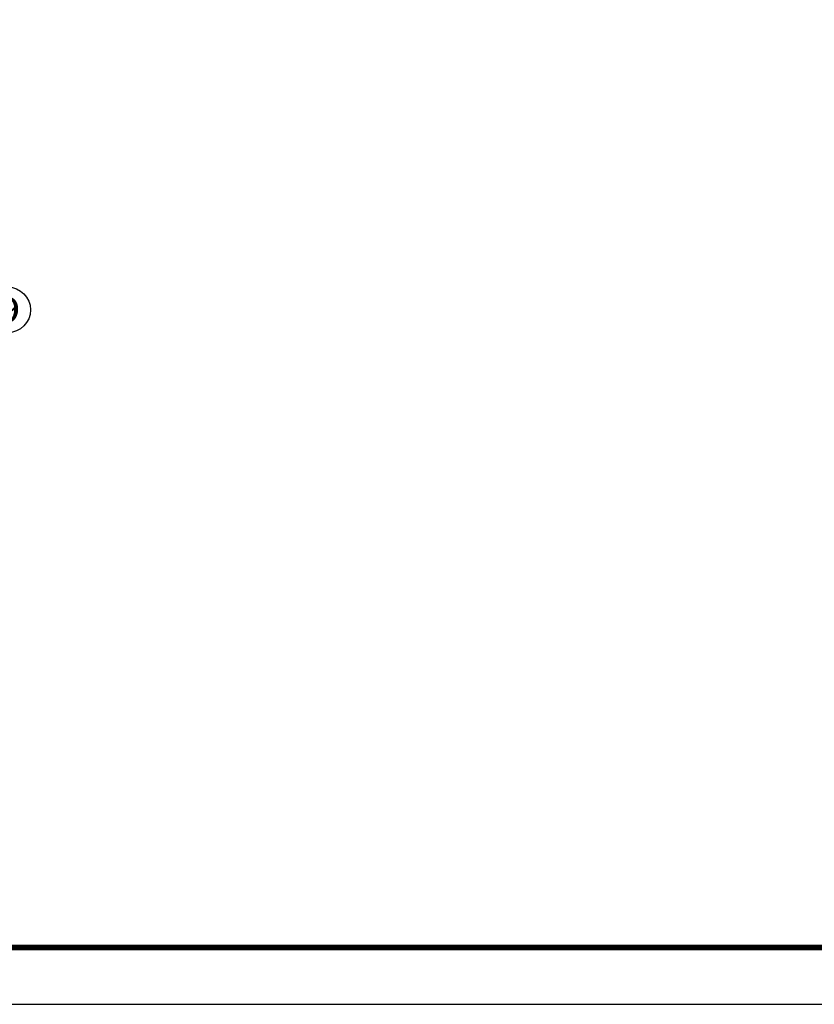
# Model space of a CAD drawing. Extents: x 427948 to 764348, y 274849 to 601549.
# Tile 90 of 212: x 651659 to 665619, y 393649 to 410954. Entities that reach past the tile are written whole.
import ezdxf
from ezdxf.enums import TextEntityAlignment as Align

# ---------------------------------------------------------------- set-up
doc = ezdxf.new("R2010")
doc.units = 0
doc.header["$LTSCALE"] = 1000
doc.header["$MEASUREMENT"] = 0
doc.layers.get('0').update_dxf_attribs({"linetype": 'CONTINUOUS'})
for name, color, linetype in [('AXIS', 3, 'CONTINUOUS'), ('AXIS_TEXT', 7, 'CONTINUOUS'), ('PUB_TITLE', 4, 'CONTINUOUS')]:
    doc.layers.add(name, color=color, linetype=linetype)
doc.styles.add('_TCH_AXIS', font='COMPLEX', dxfattribs={"bigfont": 'GBCBIG'})
doc.styles.add('COMPLEX', font='COMPLEX')

# ---------------------------------------------------------------- blocks, each defined once
blk = doc.blocks.new('24')
at = {"layer": 'PUB_TITLE', "linetype": 'Continuous'}
blk.add_lwpolyline([(-1193989, 144319), (-1109889, 144319), (-1109889, 203719), (-1193989, 203719)], close=True, dxfattribs=at)
at = {"layer": 'PUB_TITLE', "linetype": 'Continuous', "const_width": 100}
blk.add_lwpolyline([(-1191489, 145319), (-1110889, 145319), (-1110889, 202719), (-1191489, 202719)], close=True, dxfattribs=at)
blk = doc.blocks.new('_AXISO')
blk.add_circle((0, 0), 0.5)
at = {"layer": 'AXIS_TEXT', "style": 'COMPLEX', "width": 1.041667}
blk.add_attdef('A', text='', height=0.56, dxfattribs=at).set_placement((-0.25, -0.28), (0.25, -0.28), align=Align.FIT)

msp = doc.modelspace()

# ---------------------------------------------------------------- block references
msp.add_blockref('24', (1790136.9, 249330.5))
at = {"layer": 'AXIS'}
ref = msp.add_blockref('_AXISO', (651449.4, 405853.4), dxfattribs=dict(at, xscale=800, yscale=800, zscale=800))
ref.add_attrib('A', '9', dxfattribs={"layer": 'AXIS_TEXT', "height": 452.5, "style": '_TCH_AXIS', "width": 1.5}).set_placement((651223.1, 405627.1), (651675.6, 405627.1), align=Align.FIT)

doc.saveas('drawing.dxf')
